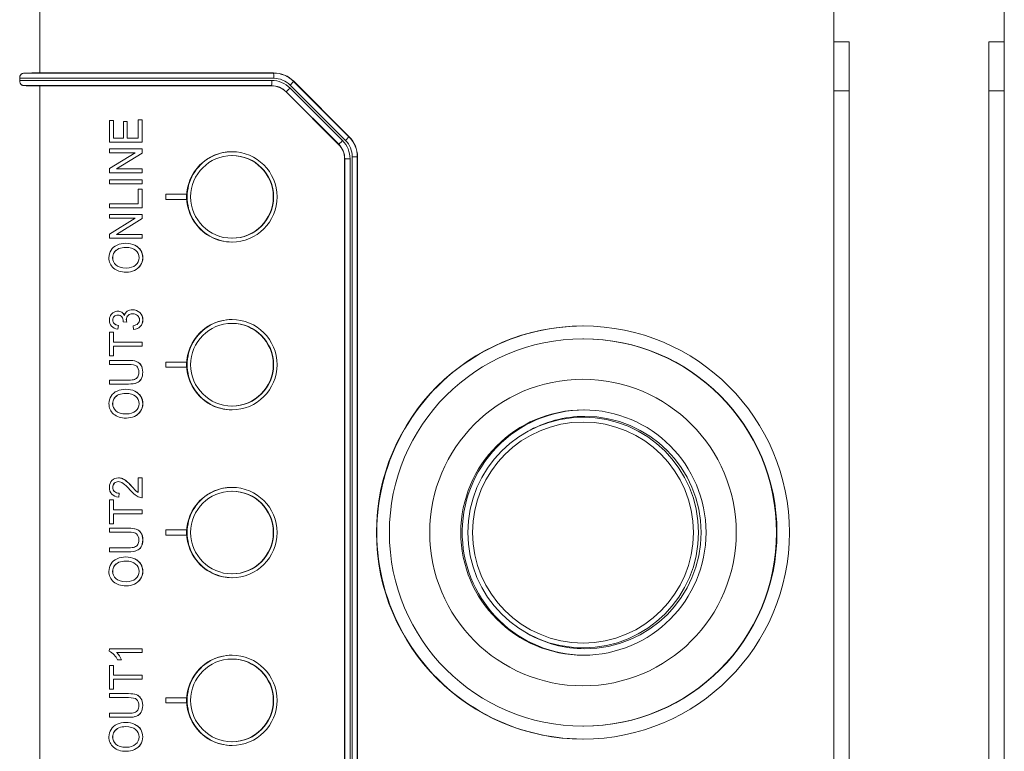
# Model space of a CAD drawing. Header units: millimetres. Extents: x 4 to 836, y 5 to 589.
# Tile 29 of 154: x 387 to 425, y 127 to 156. Entities that reach past the tile are written whole.
import ezdxf

# ---------------------------------------------------------------- set-up
doc = ezdxf.new("R2010")
doc.units = ezdxf.units.MM
doc.layers.add('1', color=7, linetype='Continuous', true_color=0xffffff)

msp = doc.modelspace()

# ---------------------------------------------------------------- linework, layer by layer
at = {"layer": '1', "color": 9, "linetype": 'Continuous', "lineweight": 18}
for p, q in [((424.995, 111.142), (424.995, 160.781)), ((418.995, 154.961), (418.395, 154.961)), ((418.995, 116.961), (418.995, 154.961)), ((424.395, 116.961), (424.395, 154.961)), ((424.995, 154.961), (424.395, 154.961))]:
    msp.add_line(p, q, dxfattribs=at)
at = {"layer": '1', "color": 252, "linetype": 'Continuous', "lineweight": 18}
for p, q in [((418.395, 160.211), (418.395, 111.712)), ((387.66, 153.761), (396.707, 153.761)), ((386.875, 153.554), (386.875, 153.469)), ((396.624, 153.261), (387.66, 153.261)), ((397.484, 153.44), (399.632, 151.29)), ((399.219, 150.996), (397.189, 153.027)), ((399.454, 121.493), (399.454, 150.43)), ((399.953, 150.514), (399.953, 121.409))]:
    msp.add_line(p, q, dxfattribs=at)
at = {"layer": '1', "color": 252, "linetype": 'Continuous', "lineweight": 13}
for p, q in [((387.66, 159.846), (387.66, 153.761)), ((387.059, 153.754), (396.704, 153.754)), ((396.704, 153.754), (396.707, 153.761)), ((396.71, 153.554), (386.875, 153.554)), ((386.875, 153.469), (396.633, 153.469)), ((396.627, 153.269), (387.059, 153.269)), ((387.66, 153.261), (387.66, 118.661)), ((396.624, 153.261), (396.627, 153.269)), ((399.49, 151.146), (397.346, 153.291)), ((397.484, 153.44), (397.481, 153.432)), ((397.481, 153.432), (399.624, 151.287)), ((397.192, 153.034), (397.189, 153.027)), ((399.226, 150.999), (397.192, 153.034)), ((397.341, 153.175), (399.375, 151.14)), ((399.219, 150.996), (399.226, 150.999)), ((399.624, 151.287), (399.632, 151.29)), ((399.461, 150.433), (399.454, 150.43)), ((399.461, 150.433), (399.667, 150.433)), ((399.461, 121.49), (399.461, 150.433)), ((399.667, 150.433), (399.667, 121.49)), ((399.946, 150.511), (399.753, 150.511)), ((399.753, 121.412), (399.753, 150.511)), ((399.953, 150.514), (399.946, 150.511)), ((399.946, 150.511), (399.946, 121.412))]:
    msp.add_line(p, q, dxfattribs=at)
at = {"layer": '1', "color": 251, "linetype": 'Continuous', "lineweight": 13}
for p, q in [((418.995, 153.063), (418.395, 153.063)), ((424.995, 153.063), (424.395, 153.063))]:
    msp.add_line(p, q, dxfattribs=at)
at = {"layer": '1', "color": 7, "linetype": 'Continuous', "lineweight": 13}
for p, q in [((390.888, 151.879), (390.892, 151.879)), ((390.715, 146.956), (390.719, 146.956)), ((391.33, 147.092), (391.334, 147.092)), ((391.56, 146.889), (391.564, 146.889)), ((390.595, 146.325), (390.599, 146.325)), ((391.316, 146.114), (391.32, 146.114)), ((390.825, 144.491), (390.829, 144.491)), ((391.071, 144.372), (391.074, 144.372)), ((390.532, 144.054), (390.535, 144.054)), ((391.386, 142.589), (391.39, 142.589)), ((391.569, 142.446), (391.572, 142.446)), ((391.331, 141.439), (391.335, 141.439)), ((390.716, 141.303), (390.72, 141.303)), ((391.561, 141.236), (391.565, 141.236)), ((390.596, 140.672), (390.6, 140.672)), ((391.317, 140.461), (391.321, 140.461)), ((391.224, 137.734), (391.228, 137.734)), ((391.385, 136.093), (391.389, 136.093)), ((391.568, 135.949), (391.571, 135.949)), ((390.715, 134.807), (390.719, 134.807)), ((391.33, 134.942), (391.334, 134.942)), ((391.56, 134.739), (391.564, 134.739)), ((390.595, 134.175), (390.599, 134.175)), ((391.316, 133.965), (391.32, 133.965)), ((391.385, 129.683), (391.389, 129.683)), ((391.568, 129.539), (391.571, 129.539)), ((391.33, 128.532), (391.334, 128.532)), ((390.715, 128.396), (390.719, 128.396)), ((391.56, 128.329), (391.564, 128.329)), ((390.595, 127.765), (390.599, 127.765)), ((391.316, 127.554), (391.32, 127.554))]:
    msp.add_line(p, q, dxfattribs=at)
at = {"layer": '1', "color": 7, "linetype": 'Continuous', "lineweight": 18}
for p, q in [((391.617, 150.816), (390.351, 150.816)), ((390.351, 150.816), (390.351, 150.668)), ((390.351, 150.668), (391.345, 150.668)), ((391.345, 150.668), (390.351, 150.055)), ((390.622, 150.045), (391.617, 150.658)), ((390.626, 150.045), (391.62, 150.658)), ((391.617, 150.816), (391.62, 150.816)), ((391.617, 150.658), (391.617, 150.816)), ((391.617, 150.658), (391.62, 150.658)), ((391.62, 150.658), (391.62, 150.816)), ((390.351, 150.055), (390.351, 149.897)), ((390.351, 149.897), (391.617, 149.897)), ((391.617, 150.045), (390.622, 150.045)), ((391.617, 150.045), (391.62, 150.045)), ((391.617, 149.897), (391.617, 150.045)), ((391.617, 149.897), (391.62, 149.897)), ((391.62, 149.897), (391.62, 150.045)), ((393.337, 149.061), (392.538, 149.061)), ((392.538, 149.061), (392.538, 148.861)), ((393.337, 149.061), (393.341, 149.061)), ((393.337, 148.861), (393.337, 149.061)), ((393.341, 148.861), (393.341, 149.061)), ((391.098, 148.687), (391.102, 148.687)), ((392.538, 148.861), (393.337, 148.861)), ((393.337, 148.861), (393.341, 148.861)), ((391.617, 148.533), (391.617, 148.541)), ((391.617, 148.533), (391.62, 148.533)), ((390.351, 148.28), (391.617, 148.28)), ((390.351, 148.132), (390.351, 148.28)), ((391.345, 148.132), (390.351, 148.132)), ((390.351, 147.519), (391.345, 148.132)), ((391.617, 148.121), (390.622, 147.509)), ((391.62, 148.121), (390.626, 147.509)), ((391.617, 148.28), (391.62, 148.28)), ((391.617, 148.28), (391.617, 148.121)), ((391.617, 148.121), (391.62, 148.121)), ((391.62, 148.28), (391.62, 148.121)), ((390.351, 147.36), (390.351, 147.519)), ((390.351, 147.36), (390.355, 147.36)), ((391.617, 147.36), (390.351, 147.36)), ((390.622, 147.509), (391.617, 147.509)), ((390.99, 147.163), (390.985, 147.163)), ((391.617, 147.509), (391.62, 147.509)), ((391.617, 147.509), (391.617, 147.36)), ((391.617, 147.36), (391.62, 147.36)), ((391.617, 147.36), (391.62, 147.36)), ((391.62, 147.509), (391.62, 147.36)), ((390.536, 146.815), (390.54, 146.815)), ((391.001, 146.047), (391.004, 146.047)), ((391.552, 146.311), (391.556, 146.311)), ((390.68, 144.531), (390.676, 144.531)), ((391.248, 144.589), (391.243, 144.589)), ((391.525, 144.477), (391.528, 144.477)), ((390.531, 144.331), (390.534, 144.331)), ((391.019, 144.107), (391.022, 144.107)), ((390.675, 143.839), (390.679, 143.839)), ((390.703, 143.982), (390.706, 143.982)), ((391.284, 143.825), (391.287, 143.825)), ((391.541, 143.94), (391.544, 143.94)), ((390.897, 143.183), (390.894, 143.183)), ((390.352, 142.629), (390.352, 142.629)), ((390.501, 142.799), (390.502, 142.799)), ((390.505, 142.799), (390.502, 142.799)), ((393.337, 142.561), (392.538, 142.561)), ((392.538, 142.561), (392.538, 142.361)), ((392.538, 142.361), (393.337, 142.361)), ((393.337, 142.561), (393.341, 142.561)), ((393.337, 142.361), (393.337, 142.561)), ((393.337, 142.361), (393.341, 142.361)), ((393.341, 142.361), (393.341, 142.561)), ((391.578, 141.905), (391.581, 141.905)), ((390.99, 141.51), (390.986, 141.51)), ((391.401, 141.756), (391.404, 141.756)), ((390.537, 141.162), (390.541, 141.162)), ((391.001, 140.394), (391.005, 140.394)), ((391.553, 140.658), (391.556, 140.658)), ((390.701, 138.079), (390.697, 138.079)), ((390.847, 138.05), (390.85, 138.05)), ((390.538, 137.871), (390.542, 137.871)), ((391.001, 137.955), (391.005, 137.955)), ((390.542, 137.547), (390.546, 137.547)), ((390.712, 137.336), (390.716, 137.336)), ((390.728, 137.484), (390.732, 137.484)), ((391.607, 137.309), (391.611, 137.309)), ((391.62, 137.309), (391.611, 137.309)), ((391.617, 137.309), (391.62, 137.309)), ((390.896, 136.687), (390.893, 136.687)), ((390.351, 136.133), (390.351, 136.133)), ((390.5, 136.303), (390.501, 136.303)), ((390.504, 136.303), (390.501, 136.303)), ((393.337, 136.061), (392.538, 136.061)), ((392.538, 136.061), (392.538, 135.861)), ((392.538, 135.861), (393.337, 135.861)), ((393.337, 136.061), (393.341, 136.061)), ((393.337, 135.861), (393.337, 136.061)), ((393.337, 135.861), (393.341, 135.861)), ((393.341, 135.861), (393.341, 136.061)), ((391.577, 135.409), (391.581, 135.409)), ((390.99, 135.014), (390.985, 135.014)), ((391.4, 135.26), (391.403, 135.26)), ((390.536, 134.666), (390.54, 134.666)), ((391, 133.898), (391.004, 133.898)), ((391.552, 134.162), (391.555, 134.162)), ((390.346, 131.457), (390.345, 131.368)), ((391.617, 131.457), (390.346, 131.457)), ((390.629, 131.313), (391.617, 131.313)), ((391.617, 131.457), (391.62, 131.457)), ((391.617, 131.313), (391.617, 131.457)), ((391.617, 131.313), (391.62, 131.313)), ((391.62, 131.313), (391.62, 131.457)), ((390.665, 131.029), (390.812, 131.029)), ((390.812, 131.029), (390.815, 131.029)), ((390.896, 130.276), (390.893, 130.276)), ((390.351, 129.722), (390.351, 129.722)), ((390.5, 129.892), (390.501, 129.892)), ((390.504, 129.892), (390.501, 129.892)), ((393.337, 129.561), (392.538, 129.561)), ((392.538, 129.561), (392.538, 129.361)), ((392.538, 129.361), (393.337, 129.361)), ((393.337, 129.561), (393.341, 129.561)), ((393.337, 129.361), (393.337, 129.561)), ((393.337, 129.361), (393.341, 129.361)), ((393.341, 129.361), (393.341, 129.561)), ((391.4, 128.849), (391.403, 128.849)), ((391.577, 128.998), (391.581, 128.998)), ((390.99, 128.603), (390.985, 128.603)), ((390.536, 128.255), (390.54, 128.255)), ((391.552, 127.751), (391.555, 127.751))]:
    msp.add_line(p, q, dxfattribs=at)
at = {"layer": '1', "color": 30, "linetype": 'Continuous', "lineweight": 18}
for p, q in [((395.107, 150.561), (395.093, 150.561)), ((395.093, 147.361), (395.107, 147.361)), ((395.107, 144.061), (395.093, 144.061)), ((395.093, 140.861), (395.107, 140.861)), ((395.107, 137.561), (395.093, 137.561)), ((395.093, 134.361), (395.107, 134.361)), ((395.107, 131.061), (395.093, 131.061)), ((395.093, 127.861), (395.107, 127.861))]:
    msp.add_line(p, q, dxfattribs=at)
at = {"layer": '1', "color": 2, "linetype": 'Continuous', "lineweight": 18}
for p, q in [((408.699, 143.461), (408.682, 143.461)), ((408.755, 140.711), (408.755, 140.711)), ((406.51, 139.859), (406.461, 139.831)), ((406.461, 132.092), (406.51, 132.064)), ((408.682, 128.461), (408.699, 128.461))]:
    msp.add_line(p, q, dxfattribs=at)
at = {"layer": '1', "color": 252, "linetype": 'Continuous', "lineweight": 18}
for centre, major_axis, ratio, start_param, end_param in [((387.695, 153.727), (1, -0.001), 0.034921, 1.605746, 2.260398), ((396.705, 152.661), (0.779, 0.779), 0.998277, 0.000215, 0.785056), ((387.695, 153.296), (1, 0.001), 0.034921, 4.022787, 4.67744), ((396.624, 152.461), (0.243, -0.763), 0.998763, 2.04841, 2.833965), ((398.654, 150.43), (0, 0.8), 0.999286, 4.712389, 5.497839), ((398.851, 150.513), (1.064, 0.288), 0.998004, 6.019031, 6.802759), ((395.107, 148.961), (0, 1.75), 0.999391, 0, 3.141593), ((395.107, 142.461), (0, 1.75), 0.999391, 0, 3.141593), ((408.699, 135.961), (0, 8), 0.999391, 0, 3.141593), ((395.107, 135.961), (0, 1.75), 0.999391, 0, 3.141593), ((395.107, 129.461), (0, 1.75), 0.999391, 0, 3.141593)]:
    msp.add_ellipse(centre, major_axis=major_axis, ratio=ratio, start_param=start_param, end_param=end_param, dxfattribs=at)
at = {"layer": '1', "color": 252, "linetype": 'Continuous', "lineweight": 13}
for centre, major_axis, ratio, start_param, end_param in [((396.703, 153.554), (0, -0.2), 0.034899, 1.570796, 3.106665), ((396.702, 152.654), (0.806, 0.751), 0.998678, 0.034822, 0.819663), ((396.627, 153.469), (0, 0.2), 0.034899, 3.176521, 4.712389), ((396.627, 152.468), (0.2, -0.775), 0.998415, 2.103857, 2.889412), ((396.634, 152.468), (0.303, -0.954), 0.998763, 2.04841, 2.833965), ((396.709, 152.654), (0.638, 0.637), 0.998277, 0.000215, 0.785056), ((397.339, 153.291), (-0.141, -0.141), 0.024678, 1.595484, 3.106673), ((397.334, 153.175), (0.141, 0.141), 0.024678, 3.17651, 4.737077), ((399.368, 151.14), (0.141, 0.141), 0.024678, 3.17651, 4.737077), ((398.661, 150.433), (0.065, 0.797), 0.999224, 4.793993, 5.579443), ((398.668, 150.433), (0, 1), 0.999286, 4.712389, 5.497839), ((399.483, 151.146), (-0.141, -0.141), 0.024678, 1.595484, 3.106673), ((398.851, 150.51), (0.87, 0.236), 0.998004, 6.019031, 6.802759), ((398.844, 150.51), (1.066, 0.277), 0.998491, 6.029837, 6.813565)]:
    msp.add_ellipse(centre, major_axis=major_axis, ratio=ratio, start_param=start_param, end_param=end_param, dxfattribs=at)
at = {"layer": '1', "color": 252, "linetype": 'Continuous', "lineweight": 18}
for centre, major_axis in [((395.09, 148.961), (0, -1.75)), ((395.09, 142.461), (0, -1.75)), ((408.682, 135.961), (0, -8)), ((395.09, 135.961), (0, -1.75)), ((395.09, 129.461), (0, -1.75))]:
    msp.add_ellipse(centre, major_axis=major_axis, ratio=0.999391, dxfattribs=at)
at = {"layer": '1', "color": 30, "linetype": 'Continuous', "lineweight": 18}
for centre in [(395.093, 148.961), (395.093, 142.461), (395.093, 135.961), (395.093, 129.461)]:
    msp.add_ellipse(centre, major_axis=(0, 1.6), ratio=0.999391, dxfattribs=at)
for centre in [(395.107, 148.961), (395.107, 142.461), (395.107, 135.961), (395.107, 129.461)]:
    msp.add_ellipse(centre, major_axis=(0, 1.6), ratio=0.999391, start_param=3.141647, end_param=6.283142, dxfattribs=at)
at = {"layer": '1', "color": 2, "linetype": 'Continuous', "lineweight": 18}
for centre, major_axis in [((408.682, 135.961), (0, 7.5)), ((408.682, 135.961), (0, 5.937)), ((408.701, 135.961), (0, 4.75)), ((408.693, 135.961), (0, 4.467))]:
    msp.add_ellipse(centre, major_axis=major_axis, ratio=0.999391, dxfattribs=at)
for centre, major_axis, start_param, end_param in [((408.699, 135.961), (0, 7.5), 3.141647, 6.283142), ((408.755, 135.961), (0, 4.75), 0, 1.605703), ((408.758, 135.961), (0, 4.5), 0, 0.52337), ((408.758, 135.961), (0, 4.5), 3.141593, 6.283185), ((408.755, 135.961), (0, 4.75), 1.605703, 3.141647), ((408.758, 135.961), (0, 4.5), 2.618125, 3.141593)]:
    msp.add_ellipse(centre, major_axis=major_axis, ratio=0.999391, start_param=start_param, end_param=end_param, dxfattribs=at)
at = {"layer": '1', "color": 2, "linetype": 'Continuous', "lineweight": 13}
msp.add_ellipse((408.686, 135.961), major_axis=(0, -4.279), ratio=0.999391, dxfattribs=at)
at = {"layer": '1', "color": 7, "linetype": 'Continuous', "lineweight": 18}
for centre, major_axis, start_param, end_param in [((389.945, 130.667), (0, 0.807), 5.177373, 5.764297), ((389.905, 130.647), (0, -0.985), 1.968996, 2.31394), ((389.908, 130.647), (0, -0.985), 1.968996, 2.31394)]:
    msp.add_ellipse(centre, major_axis=major_axis, ratio=0.999391, start_param=start_param, end_param=end_param, dxfattribs=at)
at = {"layer": '1', "color": 252, "linetype": 'Continuous', "lineweight": 18}
for points, knots in [([(386.875, 153.554), (386.875, 153.57), (386.876, 153.586), (386.88, 153.608), (386.882, 153.616), (386.885, 153.63), (386.888, 153.637), (386.893, 153.65), (386.895, 153.656), (386.901, 153.668), (386.908, 153.68), (386.915, 153.69), (386.923, 153.699), (386.927, 153.704), (386.94, 153.716), (386.949, 153.723), (386.969, 153.735), (386.98, 153.739), (387.012, 153.75), (387.035, 153.754), (387.059, 153.754)], [0, 0, 0, 0, 0.125, 0.125, 0.1875, 0.1875, 0.25, 0.25, 0.3125, 0.3125, 0.375, 0.4375, 0.4375, 0.5, 0.5, 0.625, 0.625, 0.75, 0.75, 1, 1, 1, 1]), ([(387.059, 153.269), (387.035, 153.269), (387.012, 153.273), (386.985, 153.282), (386.98, 153.284), (386.97, 153.288), (386.964, 153.291), (386.95, 153.3), (386.94, 153.307), (386.923, 153.323), (386.915, 153.333), (386.905, 153.349), (386.901, 153.355), (386.895, 153.367), (386.893, 153.373), (386.885, 153.393), (386.881, 153.407), (386.877, 153.429), (386.876, 153.437), (386.875, 153.453), (386.875, 153.461), (386.875, 153.469)], [0, 0, 0, 0, 0.25, 0.25, 0.3125, 0.3125, 0.375, 0.375, 0.5, 0.5, 0.625, 0.625, 0.6875, 0.6875, 0.75, 0.75, 0.875, 0.875, 0.9375, 0.9375, 1, 1, 1, 1])]:
    msp.add_open_spline(points, degree=3, knots=knots, dxfattribs=at)
at = {"layer": '1', "color": 7, "linetype": 'Continuous', "lineweight": 18}
for points, knots in [([(390.445, 151.923), (390.403, 151.923), (390.351, 151.923), (390.351, 151.923), (390.351, 151.923), (390.351, 151.079), (390.351, 151.079), (390.351, 151.079), (391.617, 151.079), (391.617, 151.079)], [0, 0, 0, 0, 0.226408, 0.226408, 0.226408, 0.613204, 0.613204, 0.613204, 1, 1, 1, 1]), ([(391.04, 151.233), (391.04, 151.233), (391.04, 151.233), (391.04, 151.233), (391.04, 151.233), (391.04, 151.879), (391.04, 151.879), (391.04, 151.879), (391.039, 151.879), (391.037, 151.879)], [0, 0, 0, 0, 0.014151, 0.014151, 0.014151, 0.919794, 0.919794, 0.919794, 1, 1, 1, 1]), ([(391.551, 151.95), (391.511, 151.95), (391.468, 151.95), (391.468, 151.95), (391.468, 151.95), (391.468, 151.233), (391.468, 151.233), (391.468, 151.233), (391.398, 151.233), (391.315, 151.233)], [0, 0, 0, 0, 0.277711, 0.277711, 0.277711, 0.793033, 0.793033, 0.793033, 1, 1, 1, 1]), ([(391.62, 151.09), (391.62, 151.188), (391.62, 151.95), (391.62, 151.95), (391.62, 151.95), (391.589, 151.95), (391.554, 151.95)], [0, 0, 0, 0, 0.669778, 0.669778, 0.669778, 1, 1, 1, 1]), ([(391.617, 149.472), (391.617, 149.472), (390.351, 149.472), (390.351, 149.472), (390.351, 149.472), (390.351, 149.626), (390.351, 149.626)], [0, 0, 0, 0, 0.5, 0.5, 0.5, 1, 1, 1, 1]), ([(391.616, 149.626), (391.619, 149.626), (391.62, 149.626), (391.62, 149.626), (391.62, 149.626), (391.62, 149.472), (391.62, 149.472)], [0, 0, 0, 0, 0.033116, 0.033116, 0.033116, 1, 1, 1, 1]), ([(391.551, 149.262), (391.511, 149.262), (391.468, 149.262), (391.468, 149.262), (391.468, 149.262), (391.468, 148.687), (391.468, 148.687)], [0, 0, 0, 0, 0.350208, 0.350208, 0.350208, 1, 1, 1, 1]), ([(391.62, 148.541), (391.62, 148.624), (391.62, 149.262), (391.62, 149.262), (391.62, 149.262), (391.589, 149.262), (391.554, 149.262)], [0, 0, 0, 0, 0.6698, 0.6698, 0.6698, 1, 1, 1, 1]), ([(391.468, 148.687), (391.468, 148.687), (390.351, 148.687), (390.351, 148.687), (390.351, 148.687), (390.351, 148.533), (390.351, 148.533), (390.351, 148.533), (391.617, 148.533), (391.617, 148.533)], [0, 0, 0, 0, 0.333333, 0.333333, 0.333333, 0.666667, 0.666667, 0.666667, 1, 1, 1, 1]), ([(390.646, 147.095), (390.746, 147.14), (390.859, 147.163), (390.986, 147.163), (391.114, 147.163), (391.229, 147.139), (391.33, 147.092)], [0, 0, 0, 0, 0.5, 0.5, 0.5, 1, 1, 1, 1]), ([(390.507, 146.203), (390.388, 146.307), (390.329, 146.441), (390.329, 146.606), (390.329, 146.714), (390.357, 146.811), (390.413, 146.897)], [0, 0, 0, 0, 0.5, 0.5, 0.5, 1, 1, 1, 1]), ([(390.536, 146.815), (390.494, 146.753), (390.473, 146.684), (390.473, 146.607), (390.473, 146.497), (390.514, 146.403), (390.595, 146.325)], [0, 0, 0, 0, 0.5, 0.5, 0.5, 1, 1, 1, 1]), ([(390.54, 146.815), (390.498, 146.753), (390.477, 146.684), (390.477, 146.607), (390.477, 146.497), (390.517, 146.403), (390.599, 146.325)], [0, 0, 0, 0, 0.5, 0.5, 0.5, 1, 1, 1, 1]), ([(391.362, 146.891), (391.274, 146.966), (391.148, 147.004), (390.985, 147.004), (390.882, 147.004), (390.792, 146.988), (390.715, 146.956)], [0, 0, 0, 0, 0.5, 0.5, 0.5, 1, 1, 1, 1]), ([(391.363, 146.32), (391.451, 146.396), (391.495, 146.49), (391.495, 146.604), (391.495, 146.721), (391.451, 146.816), (391.362, 146.891)], [0, 0, 0, 0, 0.5, 0.5, 0.5, 1, 1, 1, 1]), ([(391.56, 146.889), (391.613, 146.801), (391.638, 146.707), (391.638, 146.605), (391.638, 146.495), (391.61, 146.397), (391.552, 146.311)], [0, 0, 0, 0, 0.5, 0.5, 0.5, 1, 1, 1, 1]), ([(391.564, 146.889), (391.616, 146.801), (391.642, 146.707), (391.642, 146.605), (391.642, 146.495), (391.613, 146.397), (391.556, 146.311)], [0, 0, 0, 0, 0.5, 0.5, 0.5, 1, 1, 1, 1]), ([(390.513, 144.489), (390.564, 144.517), (390.618, 144.531), (390.676, 144.531), (390.73, 144.531), (390.78, 144.518), (390.825, 144.491)], [0, 0, 0, 0, 0.5, 0.5, 0.5, 1, 1, 1, 1]), ([(391.04, 144.531), (391.094, 144.57), (391.162, 144.589), (391.244, 144.589), (391.354, 144.589), (391.448, 144.552), (391.525, 144.477)], [0, 0, 0, 0, 0.5, 0.5, 0.5, 1, 1, 1, 1]), ([(391.525, 144.477), (391.602, 144.403), (391.64, 144.309), (391.64, 144.195), (391.64, 144.093), (391.607, 144.008), (391.541, 143.94)], [0, 0, 0, 0, 0.5, 0.5, 0.5, 1, 1, 1, 1]), ([(391.528, 144.477), (391.605, 144.403), (391.644, 144.309), (391.644, 144.195), (391.644, 144.093), (391.611, 144.008), (391.544, 143.94)], [0, 0, 0, 0, 0.5, 0.5, 0.5, 1, 1, 1, 1]), ([(390.433, 143.958), (390.376, 144.02), (390.347, 144.098), (390.347, 144.19), (390.347, 144.254), (390.362, 144.312), (390.391, 144.366)], [0, 0, 0, 0, 0.5, 0.5, 0.5, 1, 1, 1, 1]), ([(390.531, 144.331), (390.494, 144.295), (390.475, 144.249), (390.475, 144.137), (390.494, 144.091), (390.532, 144.054)], [0, 0, 0, 0, 0.5, 0.5, 1, 1, 1, 1]), ([(390.534, 144.331), (390.497, 144.295), (390.478, 144.249), (390.478, 144.137), (390.497, 144.091), (390.535, 144.054)], [0, 0, 0, 0, 0.5, 0.5, 1, 1, 1, 1]), ([(390.832, 144.311), (390.798, 144.36), (390.744, 144.384), (390.672, 144.384), (390.616, 144.384), (390.568, 144.366), (390.531, 144.331)], [0, 0, 0, 0, 0.5, 0.5, 0.5, 1, 1, 1, 1]), ([(390.882, 144.123), (390.883, 144.133), (390.884, 144.14), (390.884, 144.146), (390.884, 144.207), (390.867, 144.262), (390.832, 144.311)], [0, 0, 0, 0, 0.5, 0.5, 0.5, 1, 1, 1, 1]), ([(391.071, 144.372), (391.025, 144.329), (391.001, 144.275), (391.001, 144.208), (391.001, 144.181), (391.007, 144.147), (391.019, 144.107)], [0, 0, 0, 0, 0.5, 0.5, 0.5, 1, 1, 1, 1]), ([(391.074, 144.372), (391.028, 144.329), (391.005, 144.275), (391.005, 144.208), (391.005, 144.181), (391.011, 144.147), (391.022, 144.107)], [0, 0, 0, 0, 0.5, 0.5, 0.5, 1, 1, 1, 1]), ([(391.436, 144.367), (391.385, 144.413), (391.322, 144.437), (391.247, 144.437), (391.176, 144.437), (391.117, 144.415), (391.071, 144.372)], [0, 0, 0, 0, 0.5, 0.5, 0.5, 1, 1, 1, 1]), ([(391.453, 144.052), (391.492, 144.091), (391.512, 144.139), (391.512, 144.196), (391.512, 144.264), (391.486, 144.321), (391.436, 144.367)], [0, 0, 0, 0, 0.5, 0.5, 0.5, 1, 1, 1, 1]), ([(390.549, 143.338), (390.519, 143.338), (390.502, 143.338), (390.502, 143.338), (390.502, 143.338), (390.502, 143.723), (390.502, 143.723), (390.502, 143.723), (390.352, 143.723), (390.352, 143.723)], [0, 0, 0, 0, 0.058796, 0.058796, 0.058796, 0.529398, 0.529398, 0.529398, 1, 1, 1, 1]), ([(390.352, 143.723), (390.352, 143.723), (390.352, 142.799), (390.352, 142.799), (390.352, 142.799), (390.502, 142.799), (390.502, 142.799)], [0, 0, 0, 0, 0.5, 0.5, 0.5, 1, 1, 1, 1]), ([(391.621, 143.183), (391.621, 143.183), (391.621, 143.338), (391.621, 143.338), (391.621, 143.338), (390.767, 143.338), (390.553, 143.338)], [0, 0, 0, 0, 0.533316, 0.533316, 0.533316, 1, 1, 1, 1]), ([(391.386, 142.589), (391.312, 142.616), (391.21, 142.629), (391.083, 142.629), (391.083, 142.629), (390.352, 142.629), (390.352, 142.629), (390.352, 142.629), (390.352, 142.475), (390.352, 142.475)], [0, 0, 0, 0, 0.333333, 0.333333, 0.333333, 0.666667, 0.666667, 0.666667, 1, 1, 1, 1]), ([(391.39, 142.589), (391.315, 142.616), (391.214, 142.629), (391.087, 142.629), (391.087, 142.629), (390.356, 142.629), (390.356, 142.629), (390.356, 142.629), (390.356, 142.475), (390.356, 142.475)], [0, 0, 0, 0, 0.333333, 0.333333, 0.333333, 0.666667, 0.666667, 0.666667, 1, 1, 1, 1]), ([(390.352, 142.475), (390.352, 142.475), (391.083, 142.475), (391.083, 142.475), (391.241, 142.475), (391.349, 142.451), (391.404, 142.402)], [0, 0, 0, 0, 0.5, 0.5, 0.5, 1, 1, 1, 1]), ([(391.404, 142.402), (391.46, 142.354), (391.488, 142.273), (391.488, 142.16), (391.488, 142.093), (391.474, 142.037), (391.446, 141.991)], [0, 0, 0, 0, 0.5, 0.5, 0.5, 1, 1, 1, 1]), ([(391.578, 141.905), (391.619, 141.974), (391.639, 142.064), (391.639, 142.173), (391.639, 142.286), (391.616, 142.376), (391.569, 142.446)], [0, 0, 0, 0, 0.5, 0.5, 0.5, 1, 1, 1, 1]), ([(390.352, 141.866), (390.352, 141.866), (390.352, 141.866), (390.352, 141.866), (390.352, 141.712), (390.352, 141.712), (390.352, 141.712), (390.468, 141.712), (390.608, 141.712)], [0, 0, 0, 0, 0.000001, 0.000001, 0.715084, 0.715084, 0.715084, 1, 1, 1, 1]), ([(390.611, 141.712), (390.822, 141.712), (391.087, 141.712), (391.087, 141.712), (391.221, 141.712), (391.327, 141.726), (391.404, 141.756)], [0, 0, 0, 0, 0.37561, 0.37561, 0.37561, 1, 1, 1, 1]), ([(390.647, 141.442), (390.747, 141.487), (390.86, 141.51), (390.987, 141.51), (391.115, 141.51), (391.23, 141.486), (391.331, 141.439)], [0, 0, 0, 0, 0.5, 0.5, 0.5, 1, 1, 1, 1]), ([(390.508, 140.55), (390.389, 140.654), (390.33, 140.788), (390.33, 140.953), (390.33, 141.061), (390.358, 141.158), (390.413, 141.244)], [0, 0, 0, 0, 0.5, 0.5, 0.5, 1, 1, 1, 1]), ([(390.537, 141.162), (390.495, 141.1), (390.474, 141.031), (390.474, 140.954), (390.474, 140.844), (390.515, 140.75), (390.596, 140.672)], [0, 0, 0, 0, 0.5, 0.5, 0.5, 1, 1, 1, 1]), ([(390.541, 141.162), (390.499, 141.1), (390.477, 141.031), (390.477, 140.954), (390.477, 140.844), (390.518, 140.75), (390.6, 140.672)], [0, 0, 0, 0, 0.5, 0.5, 0.5, 1, 1, 1, 1]), ([(391.363, 141.238), (391.274, 141.313), (391.149, 141.351), (390.986, 141.351), (390.883, 141.351), (390.793, 141.335), (390.716, 141.303)], [0, 0, 0, 0, 0.5, 0.5, 0.5, 1, 1, 1, 1]), ([(391.364, 140.667), (391.452, 140.743), (391.496, 140.837), (391.496, 140.951), (391.496, 141.068), (391.452, 141.163), (391.363, 141.238)], [0, 0, 0, 0, 0.5, 0.5, 0.5, 1, 1, 1, 1]), ([(391.561, 141.236), (391.613, 141.148), (391.639, 141.054), (391.639, 140.952), (391.639, 140.842), (391.611, 140.744), (391.553, 140.658)], [0, 0, 0, 0, 0.5, 0.5, 0.5, 1, 1, 1, 1]), ([(391.565, 141.236), (391.617, 141.148), (391.643, 141.054), (391.643, 140.952), (391.643, 140.842), (391.614, 140.744), (391.556, 140.658)], [0, 0, 0, 0, 0.5, 0.5, 0.5, 1, 1, 1, 1]), ([(390.447, 137.981), (390.515, 138.046), (390.598, 138.079), (390.697, 138.079), (390.748, 138.079), (390.798, 138.07), (390.847, 138.05)], [0, 0, 0, 0, 0.5, 0.5, 0.5, 1, 1, 1, 1]), ([(391.615, 138.081), (391.618, 138.081), (391.62, 138.081), (391.62, 138.081), (391.62, 138.081), (391.62, 137.309), (391.62, 137.309)], [0, 0, 0, 0, 0.099935, 0.099935, 0.099935, 1, 1, 1, 1]), ([(390.44, 137.45), (390.377, 137.516), (390.346, 137.604), (390.346, 137.827), (390.38, 137.916), (390.447, 137.981)], [0, 0, 0, 0, 0.5, 0.5, 1, 1, 1, 1]), ([(390.538, 137.871), (390.496, 137.83), (390.475, 137.777), (390.475, 137.712), (390.475, 137.643), (390.497, 137.588), (390.542, 137.547)], [0, 0, 0, 0, 0.5, 0.5, 0.5, 1, 1, 1, 1]), ([(390.542, 137.871), (390.499, 137.83), (390.478, 137.777), (390.478, 137.712), (390.478, 137.643), (390.501, 137.588), (390.546, 137.547)], [0, 0, 0, 0, 0.5, 0.5, 0.5, 1, 1, 1, 1]), ([(390.881, 137.865), (390.815, 137.91), (390.753, 137.932), (390.694, 137.932), (390.632, 137.932), (390.58, 137.911), (390.538, 137.871)], [0, 0, 0, 0, 0.5, 0.5, 0.5, 1, 1, 1, 1]), ([(390.549, 136.841), (390.518, 136.841), (390.501, 136.841), (390.501, 136.841), (390.501, 136.841), (390.501, 137.227), (390.501, 137.227), (390.501, 137.227), (390.351, 137.227), (390.351, 137.227)], [0, 0, 0, 0, 0.058796, 0.058796, 0.058796, 0.529398, 0.529398, 0.529398, 1, 1, 1, 1]), ([(390.351, 137.227), (390.351, 137.227), (390.351, 136.303), (390.351, 136.303), (390.351, 136.303), (390.501, 136.303), (390.501, 136.303)], [0, 0, 0, 0, 0.5, 0.5, 0.5, 1, 1, 1, 1]), ([(391.62, 136.687), (391.62, 136.687), (391.62, 136.841), (391.62, 136.841), (391.62, 136.841), (390.766, 136.841), (390.552, 136.841)], [0, 0, 0, 0, 0.533316, 0.533316, 0.533316, 1, 1, 1, 1]), ([(391.385, 136.093), (391.311, 136.12), (391.21, 136.133), (391.083, 136.133), (391.083, 136.133), (390.351, 136.133), (390.351, 136.133), (390.351, 136.133), (390.351, 135.978), (390.351, 135.978)], [0, 0, 0, 0, 0.333333, 0.333333, 0.333333, 0.666667, 0.666667, 0.666667, 1, 1, 1, 1]), ([(391.389, 136.093), (391.314, 136.12), (391.213, 136.133), (391.086, 136.133), (391.086, 136.133), (390.355, 136.133), (390.355, 136.133), (390.355, 136.133), (390.355, 135.978), (390.355, 135.978)], [0, 0, 0, 0, 0.333333, 0.333333, 0.333333, 0.666667, 0.666667, 0.666667, 1, 1, 1, 1]), ([(390.351, 135.978), (390.351, 135.978), (391.082, 135.978), (391.082, 135.978), (391.241, 135.978), (391.348, 135.954), (391.403, 135.906)], [0, 0, 0, 0, 0.5, 0.5, 0.5, 1, 1, 1, 1]), ([(391.403, 135.906), (391.46, 135.858), (391.488, 135.777), (391.488, 135.663), (391.488, 135.597), (391.473, 135.541), (391.445, 135.495)], [0, 0, 0, 0, 0.5, 0.5, 0.5, 1, 1, 1, 1]), ([(391.577, 135.409), (391.618, 135.478), (391.638, 135.568), (391.638, 135.677), (391.638, 135.789), (391.615, 135.88), (391.568, 135.949)], [0, 0, 0, 0, 0.5, 0.5, 0.5, 1, 1, 1, 1]), ([(391.581, 135.409), (391.622, 135.478), (391.642, 135.568), (391.642, 135.677), (391.642, 135.789), (391.619, 135.88), (391.571, 135.949)], [0, 0, 0, 0, 0.5, 0.5, 0.5, 1, 1, 1, 1]), ([(390.351, 135.37), (390.351, 135.37), (390.351, 135.37), (390.351, 135.37), (390.351, 135.215), (390.351, 135.215), (390.351, 135.215), (390.467, 135.215), (390.607, 135.215)], [0, 0, 0, 0, 0.000001, 0.000001, 0.715084, 0.715084, 0.715084, 1, 1, 1, 1]), ([(390.61, 135.215), (390.821, 135.215), (391.086, 135.215), (391.086, 135.215), (391.22, 135.215), (391.326, 135.23), (391.403, 135.26)], [0, 0, 0, 0, 0.37561, 0.37561, 0.37561, 1, 1, 1, 1]), ([(390.646, 134.946), (390.746, 134.991), (390.859, 135.014), (390.986, 135.014), (391.114, 135.014), (391.229, 134.99), (391.33, 134.942)], [0, 0, 0, 0, 0.5, 0.5, 0.5, 1, 1, 1, 1]), ([(390.507, 134.054), (390.388, 134.158), (390.329, 134.292), (390.329, 134.457), (390.329, 134.564), (390.357, 134.662), (390.412, 134.748)], [0, 0, 0, 0, 0.5, 0.5, 0.5, 1, 1, 1, 1]), ([(390.536, 134.666), (390.494, 134.604), (390.473, 134.535), (390.473, 134.458), (390.473, 134.348), (390.514, 134.254), (390.595, 134.175)], [0, 0, 0, 0, 0.5, 0.5, 0.5, 1, 1, 1, 1]), ([(390.54, 134.666), (390.498, 134.604), (390.476, 134.535), (390.476, 134.458), (390.476, 134.348), (390.517, 134.254), (390.599, 134.175)], [0, 0, 0, 0, 0.5, 0.5, 0.5, 1, 1, 1, 1]), ([(391.362, 134.742), (391.274, 134.817), (391.148, 134.855), (390.985, 134.855), (390.882, 134.855), (390.792, 134.839), (390.715, 134.807)], [0, 0, 0, 0, 0.5, 0.5, 0.5, 1, 1, 1, 1]), ([(391.363, 134.17), (391.451, 134.246), (391.495, 134.341), (391.495, 134.455), (391.495, 134.571), (391.451, 134.667), (391.362, 134.742)], [0, 0, 0, 0, 0.5, 0.5, 0.5, 1, 1, 1, 1]), ([(391.56, 134.739), (391.612, 134.652), (391.638, 134.557), (391.638, 134.456), (391.638, 134.346), (391.61, 134.248), (391.552, 134.162)], [0, 0, 0, 0, 0.5, 0.5, 0.5, 1, 1, 1, 1]), ([(391.564, 134.739), (391.616, 134.652), (391.642, 134.557), (391.642, 134.456), (391.642, 134.346), (391.613, 134.248), (391.555, 134.162)], [0, 0, 0, 0, 0.5, 0.5, 0.5, 1, 1, 1, 1]), ([(390.549, 130.431), (390.518, 130.431), (390.501, 130.431), (390.501, 130.431), (390.501, 130.431), (390.501, 130.817), (390.501, 130.817), (390.501, 130.817), (390.351, 130.817), (390.351, 130.817)], [0, 0, 0, 0, 0.058796, 0.058796, 0.058796, 0.529398, 0.529398, 0.529398, 1, 1, 1, 1]), ([(390.351, 130.817), (390.351, 130.817), (390.351, 129.892), (390.351, 129.892), (390.351, 129.892), (390.501, 129.892), (390.501, 129.892)], [0, 0, 0, 0, 0.5, 0.5, 0.5, 1, 1, 1, 1]), ([(391.62, 130.276), (391.62, 130.276), (391.62, 130.431), (391.62, 130.431), (391.62, 130.431), (390.766, 130.431), (390.552, 130.431)], [0, 0, 0, 0, 0.533316, 0.533316, 0.533316, 1, 1, 1, 1]), ([(391.385, 129.683), (391.311, 129.709), (391.21, 129.722), (391.083, 129.722), (391.083, 129.722), (390.351, 129.722), (390.351, 129.722), (390.351, 129.722), (390.351, 129.568), (390.351, 129.568)], [0, 0, 0, 0, 0.333333, 0.333333, 0.333333, 0.666667, 0.666667, 0.666667, 1, 1, 1, 1]), ([(391.389, 129.683), (391.314, 129.709), (391.213, 129.722), (391.086, 129.722), (391.086, 129.722), (390.355, 129.722), (390.355, 129.722), (390.355, 129.722), (390.355, 129.568), (390.355, 129.568)], [0, 0, 0, 0, 0.333333, 0.333333, 0.333333, 0.666667, 0.666667, 0.666667, 1, 1, 1, 1]), ([(390.351, 129.568), (390.351, 129.568), (391.082, 129.568), (391.082, 129.568), (391.241, 129.568), (391.348, 129.544), (391.403, 129.496)], [0, 0, 0, 0, 0.5, 0.5, 0.5, 1, 1, 1, 1]), ([(391.403, 129.496), (391.46, 129.447), (391.488, 129.366), (391.488, 129.253), (391.488, 129.186), (391.473, 129.13), (391.445, 129.084)], [0, 0, 0, 0, 0.5, 0.5, 0.5, 1, 1, 1, 1]), ([(391.577, 128.998), (391.618, 129.067), (391.638, 129.157), (391.638, 129.266), (391.638, 129.379), (391.615, 129.47), (391.568, 129.539)], [0, 0, 0, 0, 0.5, 0.5, 0.5, 1, 1, 1, 1]), ([(390.351, 128.959), (390.351, 128.959), (390.351, 128.959), (390.351, 128.959), (390.351, 128.805), (390.351, 128.805), (390.351, 128.805), (390.467, 128.805), (390.607, 128.805)], [0, 0, 0, 0, 0.000001, 0.000001, 0.715084, 0.715084, 0.715084, 1, 1, 1, 1]), ([(390.61, 128.805), (390.821, 128.805), (391.086, 128.805), (391.086, 128.805), (391.22, 128.805), (391.326, 128.819), (391.403, 128.849)], [0, 0, 0, 0, 0.37561, 0.37561, 0.37561, 1, 1, 1, 1]), ([(390.646, 128.535), (390.746, 128.581), (390.859, 128.603), (390.986, 128.603), (391.114, 128.603), (391.229, 128.58), (391.33, 128.532)], [0, 0, 0, 0, 0.5, 0.5, 0.5, 1, 1, 1, 1]), ([(390.507, 127.643), (390.388, 127.747), (390.329, 127.882), (390.329, 128.046), (390.329, 128.154), (390.357, 128.251), (390.412, 128.337)], [0, 0, 0, 0, 0.5, 0.5, 0.5, 1, 1, 1, 1]), ([(390.536, 128.255), (390.494, 128.193), (390.473, 128.124), (390.473, 128.047), (390.473, 127.938), (390.514, 127.844), (390.595, 127.765)], [0, 0, 0, 0, 0.5, 0.5, 0.5, 1, 1, 1, 1]), ([(390.54, 128.255), (390.498, 128.193), (390.476, 128.124), (390.476, 128.047), (390.476, 127.938), (390.517, 127.844), (390.599, 127.765)], [0, 0, 0, 0, 0.5, 0.5, 0.5, 1, 1, 1, 1]), ([(391.362, 128.331), (391.274, 128.406), (391.148, 128.444), (390.985, 128.444), (390.882, 128.444), (390.792, 128.428), (390.715, 128.396)], [0, 0, 0, 0, 0.5, 0.5, 0.5, 1, 1, 1, 1]), ([(391.363, 127.76), (391.451, 127.836), (391.495, 127.931), (391.495, 128.045), (391.495, 128.161), (391.451, 128.256), (391.362, 128.331)], [0, 0, 0, 0, 0.5, 0.5, 0.5, 1, 1, 1, 1]), ([(391.56, 128.329), (391.612, 128.241), (391.638, 128.147), (391.638, 128.045), (391.638, 127.935), (391.61, 127.837), (391.552, 127.751)], [0, 0, 0, 0, 0.5, 0.5, 0.5, 1, 1, 1, 1])]:
    msp.add_open_spline(points, degree=3, knots=knots, dxfattribs=at)
at = {"layer": '1', "color": 7, "linetype": 'Continuous', "lineweight": 13}
for points, knots in [([(390.888, 151.879), (390.888, 151.879), (390.888, 151.233), (390.888, 151.233), (390.888, 151.233), (390.501, 151.233), (390.501, 151.233), (390.501, 151.233), (390.501, 151.923), (390.501, 151.923), (390.501, 151.923), (390.475, 151.923), (390.445, 151.923)], [0, 0, 0, 0, 0.292855, 0.292855, 0.292855, 0.58571, 0.58571, 0.58571, 0.878566, 0.878566, 0.878566, 1, 1, 1, 1]), ([(391.315, 151.233), (391.191, 151.233), (391.037, 151.233), (391.037, 151.233), (391.037, 151.233), (391.037, 151.879), (391.037, 151.879), (391.037, 151.879), (390.888, 151.879), (390.888, 151.879)], [0, 0, 0, 0, 0.230288, 0.230288, 0.230288, 0.615144, 0.615144, 0.615144, 1, 1, 1, 1]), ([(391.617, 151.09), (391.617, 151.188), (391.617, 151.95), (391.617, 151.95), (391.617, 151.95), (391.585, 151.95), (391.551, 151.95)], [0, 0, 0, 0, 0.669778, 0.669778, 0.669778, 1, 1, 1, 1]), ([(391.102, 149.626), (391.374, 149.626), (391.617, 149.626), (391.617, 149.626), (391.617, 149.626), (391.617, 149.472), (391.617, 149.472)], [0, 0, 0, 0, 0.304514, 0.304514, 0.304514, 1, 1, 1, 1]), ([(391.617, 148.541), (391.617, 148.624), (391.617, 149.262), (391.617, 149.262), (391.617, 149.262), (391.585, 149.262), (391.551, 149.262)], [0, 0, 0, 0, 0.6698, 0.6698, 0.6698, 1, 1, 1, 1]), ([(391.618, 143.183), (391.618, 143.183), (391.618, 143.338), (391.618, 143.338), (391.618, 143.338), (390.763, 143.338), (390.549, 143.338)], [0, 0, 0, 0, 0.533316, 0.533316, 0.533316, 1, 1, 1, 1]), ([(390.502, 142.799), (390.502, 142.799), (390.502, 143.183), (390.502, 143.183), (390.502, 143.183), (390.68, 143.183), (390.894, 143.183)], [0, 0, 0, 0, 0.714541, 0.714541, 0.714541, 1, 1, 1, 1]), ([(391.325, 141.894), (391.274, 141.875), (391.192, 141.866), (391.083, 141.866), (391.083, 141.866), (390.352, 141.866), (390.352, 141.866)], [0, 0, 0, 0, 0.5, 0.5, 0.5, 1, 1, 1, 1]), ([(390.608, 141.712), (390.819, 141.712), (391.083, 141.712), (391.083, 141.712), (391.218, 141.712), (391.323, 141.726), (391.401, 141.756)], [0, 0, 0, 0, 0.37561, 0.37561, 0.37561, 1, 1, 1, 1]), ([(391.565, 138.081), (391.593, 138.081), (391.617, 138.081), (391.617, 138.081), (391.617, 138.081), (391.617, 137.309), (391.617, 137.309)], [0, 0, 0, 0, 0.285092, 0.285092, 0.285092, 1, 1, 1, 1]), ([(390.501, 136.303), (390.501, 136.303), (390.501, 136.687), (390.501, 136.687), (390.501, 136.687), (390.679, 136.687), (390.893, 136.687)], [0, 0, 0, 0, 0.714541, 0.714541, 0.714541, 1, 1, 1, 1]), ([(391.617, 136.687), (391.617, 136.687), (391.617, 136.841), (391.617, 136.841), (391.617, 136.841), (390.762, 136.841), (390.549, 136.841)], [0, 0, 0, 0, 0.533316, 0.533316, 0.533316, 1, 1, 1, 1]), ([(391.325, 135.398), (391.273, 135.379), (391.192, 135.37), (391.082, 135.37), (391.082, 135.37), (390.351, 135.37), (390.351, 135.37)], [0, 0, 0, 0, 0.5, 0.5, 0.5, 1, 1, 1, 1]), ([(390.607, 135.215), (390.818, 135.215), (391.083, 135.215), (391.083, 135.215), (391.217, 135.215), (391.322, 135.23), (391.4, 135.26)], [0, 0, 0, 0, 0.37561, 0.37561, 0.37561, 1, 1, 1, 1]), ([(391.617, 130.276), (391.617, 130.276), (391.617, 130.431), (391.617, 130.431), (391.617, 130.431), (390.762, 130.431), (390.549, 130.431)], [0, 0, 0, 0, 0.533316, 0.533316, 0.533316, 1, 1, 1, 1]), ([(390.501, 129.892), (390.501, 129.892), (390.501, 130.276), (390.501, 130.276), (390.501, 130.276), (390.679, 130.276), (390.893, 130.276)], [0, 0, 0, 0, 0.714541, 0.714541, 0.714541, 1, 1, 1, 1]), ([(391.325, 128.987), (391.273, 128.969), (391.192, 128.959), (391.082, 128.959), (391.082, 128.959), (390.351, 128.959), (390.351, 128.959)], [0, 0, 0, 0, 0.5, 0.5, 0.5, 1, 1, 1, 1]), ([(390.607, 128.805), (390.818, 128.805), (391.083, 128.805), (391.083, 128.805), (391.217, 128.805), (391.322, 128.819), (391.4, 128.849)], [0, 0, 0, 0, 0.37561, 0.37561, 0.37561, 1, 1, 1, 1])]:
    msp.add_open_spline(points, degree=3, knots=knots, dxfattribs=at)
at = {"layer": '1', "color": 7, "linetype": 'Continuous', "lineweight": 18}
for points, degree in [([(391.617, 151.09), (391.62, 151.09)], 1), ([(391.617, 151.079), (391.617, 151.079), (391.617, 151.083), (391.617, 151.09)], 3), ([(391.62, 151.079), (391.617, 151.079)], 1), ([(390.351, 149.626), (390.351, 149.626), (390.751, 149.626), (391.102, 149.626)], 3), ([(391.617, 149.475), (391.62, 149.475)], 1), ([(391.617, 148.541), (391.62, 148.541)], 1), ([(391.62, 148.533), (391.617, 148.533)], 1), ([(390.413, 146.897), (390.469, 146.984), (390.546, 147.05), (390.646, 147.095)], 3), ([(390.715, 146.956), (390.638, 146.924), (390.579, 146.877), (390.536, 146.815)], 3), ([(390.719, 146.956), (390.642, 146.924), (390.582, 146.877), (390.54, 146.815)], 3), ([(391.33, 147.092), (391.432, 147.044), (391.508, 146.976), (391.56, 146.889)], 3), ([(391.334, 147.092), (391.435, 147.044), (391.512, 146.976), (391.564, 146.889)], 3), ([(391.001, 146.047), (390.79, 146.047), (390.626, 146.099), (390.507, 146.203)], 3), ([(390.595, 146.325), (390.677, 146.246), (390.813, 146.206), (391.003, 146.206)], 3), ([(391.316, 146.114), (391.217, 146.07), (391.112, 146.047), (391.001, 146.047)], 3), ([(391.003, 146.206), (391.156, 146.206), (391.276, 146.244), (391.363, 146.32)], 3), ([(391.32, 146.114), (391.221, 146.07), (391.115, 146.047), (391.004, 146.047)], 3), ([(391.552, 146.311), (391.495, 146.224), (391.416, 146.159), (391.316, 146.114)], 3), ([(391.556, 146.311), (391.498, 146.224), (391.419, 146.159), (391.32, 146.114)], 3), ([(390.391, 144.366), (390.421, 144.419), (390.461, 144.46), (390.513, 144.489)], 3), ([(390.825, 144.491), (390.87, 144.464), (390.906, 144.424), (390.932, 144.371)], 3), ([(390.829, 144.491), (390.874, 144.464), (390.909, 144.424), (390.936, 144.371)], 3), ([(390.932, 144.371), (390.949, 144.44), (390.985, 144.493), (391.04, 144.531)], 3), ([(391.019, 144.107), (391.019, 144.107), (390.882, 144.123), (390.882, 144.123)], 3), ([(390.675, 143.839), (390.571, 143.856), (390.49, 143.896), (390.433, 143.958)], 3), ([(390.532, 144.054), (390.57, 144.017), (390.627, 143.993), (390.703, 143.982)], 3), ([(390.535, 144.054), (390.573, 144.017), (390.63, 143.993), (390.706, 143.982)], 3), ([(390.703, 143.982), (390.703, 143.982), (390.675, 143.839), (390.675, 143.839)], 3), ([(390.706, 143.982), (390.706, 143.982), (390.679, 143.839), (390.679, 143.839)], 3), ([(391.263, 143.968), (391.351, 143.984), (391.414, 144.012), (391.453, 144.052)], 3), ([(391.284, 143.825), (391.284, 143.825), (391.263, 143.968), (391.263, 143.968)], 3), ([(391.541, 143.94), (391.475, 143.873), (391.389, 143.834), (391.284, 143.825)], 3), ([(391.544, 143.94), (391.478, 143.873), (391.393, 143.834), (391.287, 143.825)], 3), ([(391.204, 143.338), (391.2, 143.338)], 1), ([(390.505, 142.799), (390.505, 142.799), (390.505, 143.183), (390.505, 143.183)], 3), ([(390.894, 143.183), (391.215, 143.183), (391.618, 143.183), (391.618, 143.183)], 3), ([(391.618, 143.186), (391.621, 143.186)], 1), ([(391.569, 142.446), (391.522, 142.515), (391.461, 142.563), (391.386, 142.589)], 3), ([(391.572, 142.446), (391.525, 142.515), (391.465, 142.563), (391.39, 142.589)], 3), ([(391.446, 141.991), (391.418, 141.945), (391.378, 141.913), (391.325, 141.894)], 3), ([(391.401, 141.756), (391.478, 141.786), (391.537, 141.835), (391.578, 141.905)], 3), ([(391.404, 141.756), (391.482, 141.786), (391.541, 141.835), (391.581, 141.905)], 3), ([(390.413, 141.244), (390.469, 141.331), (390.547, 141.397), (390.647, 141.442)], 3), ([(391.331, 141.439), (391.432, 141.391), (391.509, 141.323), (391.561, 141.236)], 3), ([(391.335, 141.439), (391.436, 141.391), (391.512, 141.323), (391.565, 141.236)], 3), ([(390.716, 141.303), (390.639, 141.271), (390.58, 141.224), (390.537, 141.162)], 3), ([(390.72, 141.303), (390.643, 141.271), (390.583, 141.224), (390.541, 141.162)], 3), ([(390.596, 140.672), (390.677, 140.593), (390.814, 140.553), (391.004, 140.553)], 3), ([(391.004, 140.553), (391.157, 140.553), (391.277, 140.591), (391.364, 140.667)], 3), ([(391.001, 140.394), (390.791, 140.394), (390.627, 140.446), (390.508, 140.55)], 3), ([(391.317, 140.461), (391.218, 140.417), (391.112, 140.394), (391.001, 140.394)], 3), ([(391.321, 140.461), (391.221, 140.417), (391.116, 140.394), (391.005, 140.394)], 3), ([(391.553, 140.658), (391.495, 140.571), (391.417, 140.506), (391.317, 140.461)], 3), ([(391.556, 140.658), (391.499, 140.571), (391.42, 140.506), (391.321, 140.461)], 3), ([(390.847, 138.05), (390.896, 138.031), (390.947, 137.999), (391.001, 137.955)], 3), ([(390.85, 138.05), (390.899, 138.031), (390.951, 137.999), (391.005, 137.955)], 3), ([(391.467, 138.081), (391.467, 138.081), (391.521, 138.081), (391.565, 138.081)], 3), ([(391.467, 137.508), (391.467, 137.508), (391.467, 138.081), (391.467, 138.081)], 3), ([(391.149, 137.608), (391.036, 137.735), (390.947, 137.82), (390.881, 137.865)], 3), ([(391.001, 137.955), (391.055, 137.911), (391.13, 137.837), (391.224, 137.734)], 3), ([(391.005, 137.955), (391.059, 137.911), (391.133, 137.837), (391.228, 137.734)], 3), ([(391.224, 137.734), (391.302, 137.648), (391.355, 137.593), (391.383, 137.569)], 3), ([(390.712, 137.336), (390.593, 137.346), (390.502, 137.384), (390.44, 137.45)], 3), ([(390.542, 137.547), (390.587, 137.505), (390.649, 137.484), (390.728, 137.484)], 3), ([(390.546, 137.547), (390.59, 137.505), (390.653, 137.484), (390.732, 137.484)], 3), ([(390.728, 137.484), (390.728, 137.484), (390.712, 137.336), (390.712, 137.336)], 3), ([(390.732, 137.484), (390.732, 137.484), (390.716, 137.336), (390.716, 137.336)], 3), ([(391.34, 137.42), (391.285, 137.464), (391.221, 137.526), (391.149, 137.608)], 3), ([(391.509, 137.326), (391.452, 137.346), (391.396, 137.377), (391.34, 137.42)], 3), ([(391.383, 137.569), (391.411, 137.544), (391.439, 137.524), (391.467, 137.508)], 3), ([(391.617, 137.309), (391.579, 137.308), (391.543, 137.314), (391.509, 137.326)], 3), ([(390.504, 136.303), (390.504, 136.303), (390.504, 136.687), (390.504, 136.687)], 3), ([(390.893, 136.687), (391.214, 136.687), (391.617, 136.687), (391.617, 136.687)], 3), ([(391.203, 136.841), (391.2, 136.841)], 1), ([(391.617, 136.69), (391.62, 136.69)], 1), ([(391.568, 135.949), (391.521, 136.019), (391.46, 136.066), (391.385, 136.093)], 3), ([(391.571, 135.949), (391.525, 136.019), (391.464, 136.066), (391.389, 136.093)], 3), ([(391.445, 135.495), (391.417, 135.449), (391.377, 135.417), (391.325, 135.398)], 3), ([(391.4, 135.26), (391.477, 135.29), (391.536, 135.339), (391.577, 135.409)], 3), ([(391.403, 135.26), (391.481, 135.29), (391.54, 135.339), (391.581, 135.409)], 3), ([(390.412, 134.748), (390.469, 134.835), (390.546, 134.9), (390.646, 134.946)], 3), ([(390.715, 134.807), (390.638, 134.774), (390.579, 134.727), (390.536, 134.666)], 3), ([(390.719, 134.807), (390.642, 134.774), (390.582, 134.727), (390.54, 134.666)], 3), ([(391.33, 134.942), (391.431, 134.894), (391.508, 134.827), (391.56, 134.739)], 3), ([(391.334, 134.942), (391.435, 134.894), (391.512, 134.827), (391.564, 134.739)], 3), ([(391, 133.898), (390.79, 133.898), (390.626, 133.95), (390.507, 134.054)], 3), ([(390.595, 134.175), (390.677, 134.097), (390.813, 134.057), (391.003, 134.057)], 3), ([(391.316, 133.965), (391.217, 133.92), (391.111, 133.898), (391, 133.898)], 3), ([(391.003, 134.057), (391.156, 134.057), (391.276, 134.095), (391.363, 134.17)], 3), ([(391.32, 133.965), (391.22, 133.92), (391.115, 133.898), (391.004, 133.898)], 3), ([(391.552, 134.162), (391.495, 134.075), (391.416, 134.009), (391.316, 133.965)], 3), ([(391.555, 134.162), (391.498, 134.075), (391.419, 134.009), (391.32, 133.965)], 3), ([(391.203, 130.431), (391.2, 130.431)], 1), ([(390.504, 129.892), (390.504, 129.892), (390.504, 130.276), (390.504, 130.276)], 3), ([(390.893, 130.276), (391.214, 130.276), (391.617, 130.276), (391.617, 130.276)], 3), ([(391.617, 130.28), (391.62, 130.28)], 1), ([(391.568, 129.539), (391.521, 129.608), (391.46, 129.656), (391.385, 129.683)], 3), ([(391.571, 129.539), (391.525, 129.608), (391.464, 129.656), (391.389, 129.683)], 3), ([(391.445, 129.084), (391.417, 129.039), (391.377, 129.006), (391.325, 128.987)], 3), ([(391.4, 128.849), (391.477, 128.879), (391.536, 128.929), (391.577, 128.998)], 3), ([(391.403, 128.849), (391.481, 128.879), (391.54, 128.929), (391.581, 128.998)], 3), ([(390.412, 128.337), (390.469, 128.424), (390.546, 128.49), (390.646, 128.535)], 3), ([(391.33, 128.532), (391.431, 128.484), (391.508, 128.416), (391.56, 128.329)], 3), ([(391.334, 128.532), (391.435, 128.484), (391.512, 128.416), (391.564, 128.329)], 3), ([(390.715, 128.396), (390.638, 128.364), (390.579, 128.317), (390.536, 128.255)], 3), ([(390.719, 128.396), (390.642, 128.364), (390.582, 128.317), (390.54, 128.255)], 3), ([(390.595, 127.765), (390.677, 127.686), (390.813, 127.647), (391.003, 127.647)], 3), ([(391.003, 127.647), (391.156, 127.647), (391.276, 127.684), (391.363, 127.76)], 3), ([(391.552, 127.751), (391.495, 127.664), (391.416, 127.599), (391.316, 127.554)], 3), ([(391.555, 127.751), (391.498, 127.664), (391.419, 127.599), (391.32, 127.554)], 3), ([(391, 127.487), (390.79, 127.487), (390.626, 127.539), (390.507, 127.643)], 3), ([(391.316, 127.554), (391.217, 127.51), (391.111, 127.487), (391, 127.487)], 3), ([(391.32, 127.554), (391.22, 127.51), (391.115, 127.487), (391.004, 127.487)], 3)]:
    msp.add_open_spline(points, degree=degree, dxfattribs=at)

doc.saveas('drawing.dxf')
